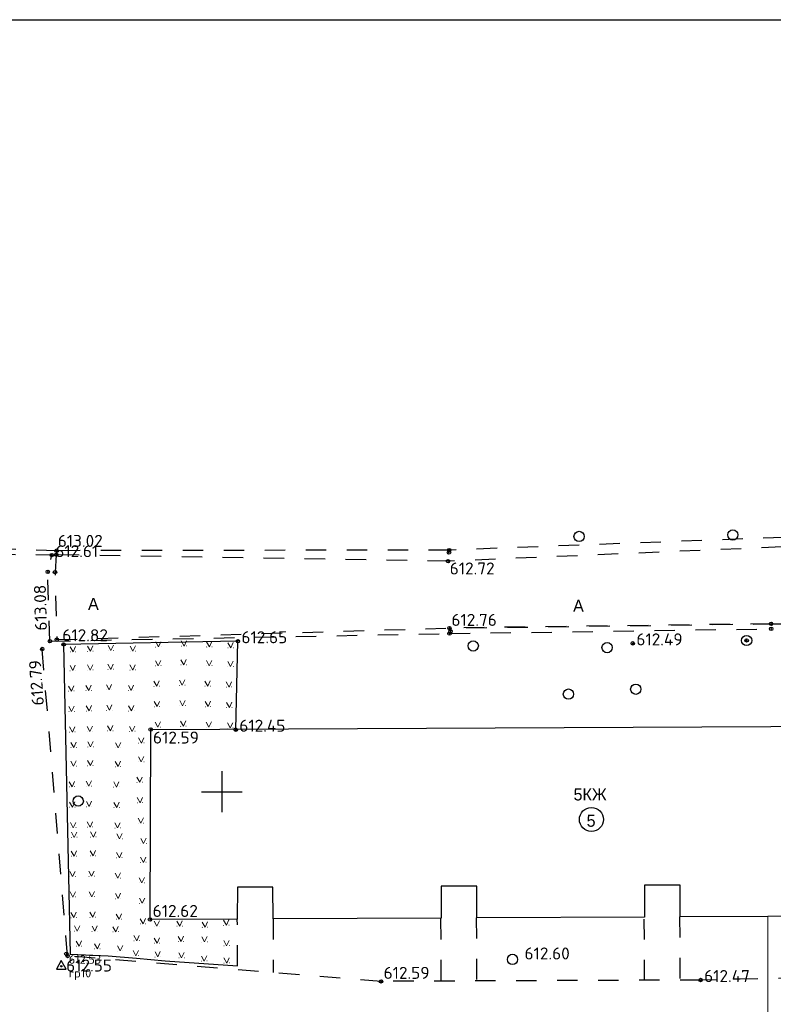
# Model space of a CAD drawing. Header units: metres. Extents: x 550378 to 551400, y 4595394 to 4596257.
# Tile 32 of 43: x 550935 to 550991, y 4596184 to 4596257. Entities that reach past the tile are written whole.
import ezdxf

# ---------------------------------------------------------------- set-up
doc = ezdxf.new("R2010")
doc.units = ezdxf.units.M
doc.header["$PDMODE"] = 32
doc.header["$PDSIZE"] = 0.25
doc.linetypes.add('Д_ТРОТ_ТРУБА', pattern=[3, 1.5, -1.5])
for name, color, linetype in [('(001) Сетка', 92, 'Continuous'), ('(003) Пункты', 7, 'Continuous'), ('(007) Здания', 7, 'Continuous'), ('(017) Канализация', 32, 'KANALIS_K_1'), ('(025) Дорога', 7, 'Continuous'), ('(036) Растительность', 7, 'Continuous'), ('(038) Деревья', 7, 'Continuous'), ('V-CTRL-HCPT', 150, 'Continuous'), ('V-NODE', 1, 'Continuous'), ('V-NODE-TEXT', 11, 'Continuous')]:
    doc.layers.add(name, color=color, linetype=linetype)
doc.styles.add('BM-431', font='txt')
doc.styles.add('P-131', font='txt')
doc.styles.get("Standard").update_dxf_attribs({"font": 'simplex.shx'})
doc.linetypes.add('KANALIS_K_1', pattern='A,1,[">",Standard,S=1.8,R=0,X=-0.9,Y=-0.9],3,-1,["К",Standard,S=1.8,R=0,X=-0.9,Y=-0.9],-1,10', length=16)

# ---------------------------------------------------------------- blocks, each defined once
blk = doc.blocks.new('d')
at = {"layer": '(038) Деревья'}
blk.add_ellipse((0, 0), major_axis=(0.265, 0.265), ratio=1, start_param=5.497787, end_param=11.780972, dxfattribs=at)
blk = doc.blocks.new('STA')
blk.add_lwpolyline([(0, 1), (-0.87, -0.5), (0.87, -0.5)], close=True)
blk.add_circle((0, 0), 0.118)
blk = doc.blocks.new('*U344', base_point=(550938.401, 4596187.219, 612.53))
at = {"layer": 'V-NODE-TEXT', "linetype": 'ByBlock', "char_height": 0.625}
for s, insert, attachment_point in [('612.53', (550938.95, 4596187.406, 612.53), 7), ('rp10', (550938.95, 4596187.031, 612.53), 1)]:
    blk.add_mtext(s, dxfattribs=dict(at, insert=insert, attachment_point=attachment_point))
blk = doc.blocks.new('*U345', base_point=(550938.4014, 4596187.219, 612.53))
at = {"layer": 'V-CTRL-HCPT'}
blk.add_blockref('*U344', (550938.4014, 4596187.219, 612.53), dxfattribs=at)
blk = doc.blocks.new('*U346', base_point=(550938.4014, 4596187.219, 612.53))
at = {"layer": 'V-CTRL-HCPT'}
blk.add_blockref('*U345', (550938.4014, 4596187.219, 612.53), dxfattribs=at)
at = {"layer": 'V-CTRL-HCPT', "xscale": 0.4166666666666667, "yscale": 0.4166666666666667, "zscale": 0.4166666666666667}
blk.add_blockref('STA', (550938.4014, 4596187.219, 612.53), dxfattribs=at)

msp = doc.modelspace()

# ---------------------------------------------------------------- linework, layer by layer
at = {"layer": '(001) Сетка'}
for p, q in [((550950.152, 4596201.5), (550950.152, 4596198.5)), ((550948.652, 4596200), (550951.652, 4596200))]:
    msp.add_line(p, q, dxfattribs=at)
at = {"layer": '(003) Пункты', "color": 7}
for p in [(550938.062, 4596217.641, 613.015), (550966.78, 4596217.506, 612.378), (550966.792, 4596217.687, 612.966), (550937.703, 4596217.318, 612.611), (550938.032, 4596217.343, 612.872), (550966.71, 4596216.871, 612.717), (550937.408, 4596216.093, 613.077), (550937.941, 4596216.077, 613.016), (550966.811, 4596211.978, 612.758), (550966.894, 4596211.74, 612.391), (550990.353, 4596212.287, 612.782), (550990.367, 4596211.921, 612.821), (550937.573, 4596211.018, 612.85), (550938.073, 4596211.13, 612.88), (550951.327, 4596211.014, 612.648), (550966.82, 4596211.575, 612.745), (550988.57, 4596211.07, 613.067), (550937.006, 4596210.442, 612.787), (550938.572, 4596210.781, 612.822), (550980.235, 4596210.859, 612.493), (550944.943, 4596204.553, 612.59), (550951.173, 4596204.539, 612.451), (550944.895, 4596190.644, 612.624), (550938.77, 4596188.129, 612.546), (550938.86, 4596187.973, 612.523), (550961.806, 4596186.113, 612.586), (550985.197, 4596186.213, 612.474)]:
    msp.add_point(p, dxfattribs=at)
at = {"layer": '(007) Здания', "flags": 128}
msp.add_lwpolyline([(550999.139, 4596190.769), (550999.128, 4596193.228), (550996.528, 4596193.229), (550996.527, 4596190.887), (550983.708, 4596190.827), (550983.697, 4596193.156), (550981.097, 4596193.157), (550981.096, 4596190.815), (550968.828, 4596190.757), (550968.817, 4596193.086), (550966.217, 4596193.086), (550966.216, 4596190.744), (550953.898, 4596190.686), (550953.887, 4596193.015), (550951.287, 4596193.016), (550951.286, 4596190.674), (550944.895, 4596190.644), (550944.943, 4596204.553), (551005.469, 4596204.837), (551005.321, 4596190.929), (550999.139, 4596190.9)], dxfattribs=at)
at = {"layer": '(007) Здания'}
msp.add_circle((550977.206, 4596197.966), 0.88, dxfattribs=at)
at = {"layer": '(017) Канализация', "lineweight": 0, "elevation": 612.536, "flags": 128}
msp.add_lwpolyline([(551018.008, 4596183.456), (550990.108, 4596183.389), (550990.118, 4596190.857)], dxfattribs=at)
at = {"layer": '(025) Дорога', "linetype": 'Д_ТРОТ_ТРУБА', "flags": 128}
for points in [[(551012.274, 4596219.402), (550966.792, 4596217.687)], [(551012.146, 4596218.814), (550966.71, 4596216.871)], [(550938.062, 4596217.641), (550930.747, 4596217.856)], [(550966.792, 4596217.687), (550938.062, 4596217.641)], [(550937.573, 4596211.018), (550937.408, 4596216.093), (550937.703, 4596217.318), (550930.854, 4596217.396)], [(550938.032, 4596217.343), (550937.941, 4596216.077), (550938.073, 4596211.13)], [(550966.71, 4596216.871), (550938.032, 4596217.343)], [(550938.073, 4596211.13), (550966.811, 4596211.978), (550990.353, 4596212.287)], [(550990.353, 4596212.287), (550966.811, 4596211.978)], [(550966.82, 4596211.575), (550990.367, 4596211.921)], [(550990.353, 4596212.287), (551012.566, 4596212.404)], [(550937.573, 4596211.018), (550966.82, 4596211.575)], [(550938.86, 4596187.973), (550937.006, 4596210.442)], [(550951.302, 4596187.254), (550951.285, 4596190.674)], [(550953.898, 4596190.686), (550953.916, 4596186.753)], [(550966.169, 4596190.683), (550966.19, 4596186.132)], [(550968.78, 4596190.757), (550968.802, 4596186.143)], [(550981.049, 4596190.679), (550981.07, 4596186.195)], [(550983.661, 4596190.827), (550983.682, 4596186.207)], [(550961.806, 4596186.113), (550938.86, 4596187.973)], [(551007.388, 4596186.628), (550985.197, 4596186.213)], [(550985.197, 4596186.213), (550961.806, 4596186.113)]]:
    msp.add_lwpolyline(points, dxfattribs=at)
at = {"layer": '(036) Растительность', "lineweight": 0}
for points in [[(550939.055, 4596210.608), (550939.262, 4596210.236), (550939.443, 4596210.624)], [(550940.329, 4596210.653), (550940.536, 4596210.281), (550940.716, 4596210.668)], [(550941.826, 4596210.697), (550942.033, 4596210.326), (550942.213, 4596210.713)], [(550943.435, 4596210.653), (550943.642, 4596210.281), (550943.822, 4596210.668)], [(550945.31, 4596210.964), (550945.517, 4596210.592), (550945.697, 4596210.98)], [(550947.176, 4596211.034), (550947.383, 4596210.662), (550947.563, 4596211.049)], [(550949.04, 4596210.97), (550949.247, 4596210.598), (550949.427, 4596210.986)], [(550950.603, 4596210.904), (550950.81, 4596210.533), (550950.99, 4596210.92)], [(550947.161, 4596209.659), (550947.368, 4596209.287), (550947.548, 4596209.675)], [(550939.04, 4596209.233), (550939.247, 4596208.862), (550939.427, 4596209.249)], [(550940.313, 4596209.278), (550940.52, 4596208.906), (550940.7, 4596209.294)], [(550941.81, 4596209.323), (550942.017, 4596208.951), (550942.198, 4596209.338)], [(550943.419, 4596209.278), (550943.626, 4596208.906), (550943.806, 4596209.294)], [(550945.294, 4596209.589), (550945.501, 4596209.218), (550945.681, 4596209.605)], [(550949.024, 4596209.595), (550949.231, 4596209.224), (550949.411, 4596209.611)], [(550950.587, 4596209.53), (550950.794, 4596209.158), (550950.975, 4596209.545)], [(550938.931, 4596207.734), (550939.138, 4596207.363), (550939.318, 4596207.75)], [(550940.204, 4596207.779), (550940.411, 4596207.407), (550940.591, 4596207.795)], [(550941.701, 4596207.824), (550941.908, 4596207.452), (550942.088, 4596207.839)], [(550943.31, 4596207.779), (550943.517, 4596207.407), (550943.697, 4596207.795)], [(550945.185, 4596208.09), (550945.392, 4596207.719), (550945.572, 4596208.106)], [(550947.051, 4596208.16), (550947.258, 4596207.788), (550947.439, 4596208.176)], [(550948.915, 4596208.096), (550949.122, 4596207.725), (550949.302, 4596208.112)], [(550950.478, 4596208.031), (550950.685, 4596207.659), (550950.865, 4596208.046)], [(550938.952, 4596206.24), (550939.159, 4596205.868), (550939.34, 4596206.255)], [(550940.226, 4596206.284), (550940.433, 4596205.913), (550940.613, 4596206.3)], [(550941.723, 4596206.329), (550941.93, 4596205.957), (550942.11, 4596206.345)], [(550943.332, 4596206.284), (550943.539, 4596205.913), (550943.719, 4596206.3)], [(550945.207, 4596206.596), (550945.414, 4596206.224), (550945.594, 4596206.611)], [(550947.073, 4596206.665), (550947.28, 4596206.293), (550947.46, 4596206.681)], [(550948.937, 4596206.602), (550949.144, 4596206.23), (550949.324, 4596206.617)], [(550950.5, 4596206.536), (550950.707, 4596206.164), (550950.887, 4596206.552)], [(550939.013, 4596204.738), (550939.22, 4596204.366), (550939.401, 4596204.754)], [(550940.287, 4596204.783), (550940.494, 4596204.411), (550940.674, 4596204.798)], [(550941.784, 4596204.827), (550941.991, 4596204.455), (550942.171, 4596204.843)], [(550943.393, 4596204.783), (550943.6, 4596204.411), (550943.78, 4596204.798)], [(550945.268, 4596205.094), (550945.475, 4596204.722), (550945.655, 4596205.109)], [(550947.134, 4596205.163), (550947.341, 4596204.792), (550947.521, 4596205.179)], [(550948.998, 4596205.1), (550949.205, 4596204.728), (550949.385, 4596205.116)], [(550950.561, 4596205.034), (550950.768, 4596204.662), (550950.948, 4596205.05)], [(550944.063, 4596203.931), (550944.27, 4596203.56), (550944.45, 4596203.947)], [(550939.11, 4596203.606), (550939.317, 4596203.234), (550939.497, 4596203.621)], [(550940.339, 4596203.65), (550940.547, 4596203.278), (550940.727, 4596203.666)], [(550942.36, 4596203.585), (550942.567, 4596203.213), (550942.747, 4596203.6)], [(550944.047, 4596202.557), (550944.254, 4596202.185), (550944.434, 4596202.572)], [(550939.094, 4596202.231), (550939.301, 4596201.859), (550939.481, 4596202.247)], [(550940.324, 4596202.275), (550940.531, 4596201.904), (550940.711, 4596202.291)], [(550942.345, 4596202.21), (550942.552, 4596201.838), (550942.732, 4596202.226)], [(550943.938, 4596201.058), (550944.145, 4596200.686), (550944.325, 4596201.073)], [(550938.985, 4596200.732), (550939.192, 4596200.36), (550939.372, 4596200.748)], [(550940.215, 4596200.776), (550940.422, 4596200.405), (550940.602, 4596200.792)], [(550942.235, 4596200.711), (550942.442, 4596200.339), (550942.623, 4596200.727)], [(550943.96, 4596199.563), (550944.167, 4596199.191), (550944.347, 4596199.579)], [(550939.007, 4596199.237), (550939.214, 4596198.866), (550939.394, 4596199.253)], [(550940.236, 4596199.282), (550940.443, 4596198.91), (550940.624, 4596199.297)], [(550942.257, 4596199.216), (550942.464, 4596198.844), (550942.644, 4596199.232)], [(550939.068, 4596197.735), (550939.275, 4596197.364), (550939.455, 4596197.751)], [(550940.297, 4596197.78), (550940.504, 4596197.408), (550940.685, 4596197.795)], [(550942.318, 4596197.714), (550942.525, 4596197.343), (550942.705, 4596197.73)], [(550944.021, 4596198.061), (550944.228, 4596197.689), (550944.408, 4596198.077)], [(550939.147, 4596197.026), (550939.354, 4596196.654), (550939.534, 4596197.041)], [(550940.54, 4596197.048), (550940.747, 4596196.677), (550940.927, 4596197.064)], [(550942.462, 4596196.911), (550942.669, 4596196.54), (550942.849, 4596196.927)], [(550944.219, 4596196.569), (550944.427, 4596196.197), (550944.607, 4596196.585)], [(550939.131, 4596195.651), (550939.338, 4596195.279), (550939.519, 4596195.667)], [(550940.524, 4596195.674), (550940.731, 4596195.302), (550940.911, 4596195.689)], [(550942.446, 4596195.537), (550942.653, 4596195.165), (550942.833, 4596195.552)], [(550944.204, 4596195.194), (550944.411, 4596194.823), (550944.591, 4596195.21)], [(550939.022, 4596194.152), (550939.229, 4596193.78), (550939.409, 4596194.168)], [(550940.415, 4596194.175), (550940.622, 4596193.803), (550940.802, 4596194.19)], [(550942.337, 4596194.038), (550942.544, 4596193.666), (550942.724, 4596194.053)], [(550944.095, 4596193.695), (550944.302, 4596193.324), (550944.482, 4596193.711)], [(550939.044, 4596192.657), (550939.251, 4596192.286), (550939.431, 4596192.673)], [(550940.437, 4596192.68), (550940.644, 4596192.308), (550940.824, 4596192.696)], [(550942.359, 4596192.543), (550942.566, 4596192.171), (550942.746, 4596192.559)], [(550944.116, 4596192.201), (550944.324, 4596191.829), (550944.504, 4596192.216)], [(550939.105, 4596191.155), (550939.312, 4596190.784), (550939.492, 4596191.171)], [(550940.498, 4596191.178), (550940.705, 4596190.806), (550940.885, 4596191.194)], [(550942.42, 4596191.041), (550942.627, 4596190.669), (550942.807, 4596191.057)], [(550939.359, 4596190.169), (550939.566, 4596189.797), (550939.746, 4596190.184)], [(550940.651, 4596190.152), (550940.858, 4596189.78), (550941.038, 4596190.168)], [(550944.177, 4596190.699), (550944.384, 4596190.327), (550944.565, 4596190.715)], [(550945.19, 4596190.523), (550945.398, 4596190.152), (550945.578, 4596190.539)], [(550946.864, 4596190.523), (550947.071, 4596190.151), (550947.251, 4596190.539)], [(550948.724, 4596190.449), (550948.931, 4596190.078), (550949.111, 4596190.465)], [(550950.277, 4596190.594), (550950.484, 4596190.222), (550950.664, 4596190.609)], [(550942.18, 4596190.116), (550942.387, 4596189.745), (550942.567, 4596190.132)], [(550943.72, 4596189.464), (550943.927, 4596189.093), (550944.107, 4596189.48)], [(550939.5, 4596189.059), (550939.707, 4596188.687), (550939.887, 4596189.075)], [(550940.837, 4596188.863), (550941.045, 4596188.492), (550941.225, 4596188.879)], [(550942.507, 4596188.715), (550942.714, 4596188.343), (550942.894, 4596188.731)], [(550945.207, 4596189.283), (550945.414, 4596188.911), (550945.594, 4596189.299)], [(550946.96, 4596189.406), (550947.167, 4596189.034), (550947.347, 4596189.422)], [(550948.684, 4596189.371), (550948.891, 4596189), (550949.071, 4596189.387)], [(550950.299, 4596189.099), (550950.506, 4596188.727), (550950.686, 4596189.115)], [(550943.656, 4596188.364), (550943.863, 4596187.993), (550944.043, 4596188.38)], [(550945.263, 4596188.277), (550945.47, 4596187.905), (550945.65, 4596188.292)], [(550947.002, 4596188.208), (550947.209, 4596187.837), (550947.389, 4596188.224)], [(550948.664, 4596187.97), (550948.871, 4596187.598), (550949.051, 4596187.986)], [(550950.31, 4596187.826), (550950.517, 4596187.454), (550950.697, 4596187.842)]]:
    msp.add_lwpolyline(points, dxfattribs=at)
at = {"layer": '(036) Растительность', "lineweight": 0, "flags": 128}
for points in [[(550945.325, 4596210.584), (550945.306, 4596210.584)], [(550945.701, 4596210.6), (550945.72, 4596210.6)], [(550947.192, 4596210.654), (550947.173, 4596210.653)], [(550947.567, 4596210.669), (550947.587, 4596210.67)], [(550949.055, 4596210.591), (550949.036, 4596210.59)], [(550949.431, 4596210.606), (550949.45, 4596210.607)], [(550950.619, 4596210.525), (550950.599, 4596210.524)], [(550950.994, 4596210.54), (550951.013, 4596210.541)], [(550939.071, 4596210.229), (550939.052, 4596210.228)], [(550939.446, 4596210.244), (550939.466, 4596210.245)], [(550940.345, 4596210.273), (550940.325, 4596210.273)], [(550940.72, 4596210.289), (550940.739, 4596210.289)], [(550941.842, 4596210.318), (550941.822, 4596210.317)], [(550942.217, 4596210.333), (550942.236, 4596210.334)], [(550943.45, 4596210.273), (550943.431, 4596210.273)], [(550943.826, 4596210.289), (550943.845, 4596210.289)], [(550940.329, 4596208.899), (550940.31, 4596208.898)], [(550940.704, 4596208.914), (550940.724, 4596208.915)], [(550941.826, 4596208.943), (550941.807, 4596208.942)], [(550942.201, 4596208.958), (550942.221, 4596208.959)], [(550943.435, 4596208.899), (550943.415, 4596208.898)], [(550943.81, 4596208.914), (550943.829, 4596208.915)], [(550945.309, 4596209.21), (550945.29, 4596209.209)], [(550945.685, 4596209.225), (550945.704, 4596209.226)], [(550947.176, 4596209.279), (550947.157, 4596209.279)], [(550947.552, 4596209.295), (550947.571, 4596209.295)], [(550949.039, 4596209.216), (550949.02, 4596209.215)], [(550949.415, 4596209.231), (550949.434, 4596209.232)], [(550950.603, 4596209.15), (550950.584, 4596209.149)], [(550950.978, 4596209.165), (550950.998, 4596209.166)], [(550939.055, 4596208.854), (550939.036, 4596208.853)], [(550939.431, 4596208.869), (550939.45, 4596208.87)], [(550942.092, 4596207.459), (550942.112, 4596207.46)], [(550945.2, 4596207.711), (550945.181, 4596207.71)], [(550945.576, 4596207.726), (550945.595, 4596207.727)], [(550947.067, 4596207.78), (550947.048, 4596207.78)], [(550947.442, 4596207.796), (550947.462, 4596207.796)], [(550948.93, 4596207.717), (550948.911, 4596207.716)], [(550949.306, 4596207.732), (550949.325, 4596207.733)], [(550950.494, 4596207.651), (550950.475, 4596207.65)], [(550950.869, 4596207.666), (550950.889, 4596207.667)], [(550938.946, 4596207.355), (550938.927, 4596207.354)], [(550939.322, 4596207.37), (550939.341, 4596207.371)], [(550940.22, 4596207.4), (550940.2, 4596207.399)], [(550940.595, 4596207.415), (550940.614, 4596207.416)], [(550941.717, 4596207.444), (550941.698, 4596207.443)], [(550943.326, 4596207.4), (550943.306, 4596207.399)], [(550943.701, 4596207.415), (550943.72, 4596207.416)], [(550945.222, 4596206.216), (550945.203, 4596206.215)], [(550945.598, 4596206.231), (550945.617, 4596206.232)], [(550947.089, 4596206.286), (550947.07, 4596206.285)], [(550947.464, 4596206.301), (550947.484, 4596206.302)], [(550948.952, 4596206.222), (550948.933, 4596206.221)], [(550949.328, 4596206.237), (550949.347, 4596206.238)], [(550950.516, 4596206.157), (550950.496, 4596206.156)], [(550950.891, 4596206.172), (550950.91, 4596206.173)], [(550938.968, 4596205.86), (550938.949, 4596205.859)], [(550939.343, 4596205.876), (550939.363, 4596205.876)], [(550940.241, 4596205.905), (550940.222, 4596205.904)], [(550940.617, 4596205.92), (550940.636, 4596205.921)], [(550941.739, 4596205.95), (550941.719, 4596205.949)], [(550942.114, 4596205.965), (550942.133, 4596205.966)], [(550943.347, 4596205.905), (550943.328, 4596205.904)], [(550943.723, 4596205.92), (550943.742, 4596205.921)], [(550945.283, 4596204.714), (550945.264, 4596204.713)], [(550945.659, 4596204.729), (550945.678, 4596204.73)], [(550947.15, 4596204.784), (550947.131, 4596204.783)], [(550947.525, 4596204.799), (550947.544, 4596204.8)], [(550949.013, 4596204.72), (550948.994, 4596204.72)], [(550949.389, 4596204.736), (550949.408, 4596204.736)], [(550950.577, 4596204.655), (550950.557, 4596204.654)], [(550950.952, 4596204.67), (550950.971, 4596204.671)], [(550939.029, 4596204.358), (550939.01, 4596204.358)], [(550939.404, 4596204.374), (550939.424, 4596204.374)], [(550940.302, 4596204.403), (550940.283, 4596204.402)], [(550940.678, 4596204.418), (550940.697, 4596204.419)], [(550941.8, 4596204.448), (550941.78, 4596204.447)], [(550942.175, 4596204.463), (550942.194, 4596204.464)], [(550943.408, 4596204.403), (550943.389, 4596204.402)], [(550943.784, 4596204.418), (550943.803, 4596204.419)], [(550939.125, 4596203.226), (550939.106, 4596203.225)], [(550939.501, 4596203.241), (550939.52, 4596203.242)], [(550940.355, 4596203.271), (550940.336, 4596203.27)], [(550940.73, 4596203.286), (550940.75, 4596203.287)], [(550942.376, 4596203.205), (550942.357, 4596203.204)], [(550942.751, 4596203.22), (550942.771, 4596203.221)], [(550944.078, 4596203.552), (550944.059, 4596203.551)], [(550944.454, 4596203.567), (550944.473, 4596203.568)], [(550939.109, 4596201.852), (550939.09, 4596201.851)], [(550939.485, 4596201.867), (550939.504, 4596201.868)], [(550940.339, 4596201.896), (550940.32, 4596201.895)], [(550940.715, 4596201.911), (550940.734, 4596201.912)], [(550942.36, 4596201.83), (550942.341, 4596201.83)], [(550942.736, 4596201.846), (550942.755, 4596201.846)], [(550944.062, 4596202.177), (550944.043, 4596202.176)], [(550944.438, 4596202.192), (550944.457, 4596202.193)], [(550939, 4596200.353), (550938.981, 4596200.352)], [(550939.376, 4596200.368), (550939.395, 4596200.369)], [(550940.23, 4596200.397), (550940.211, 4596200.396)], [(550940.606, 4596200.412), (550940.625, 4596200.413)], [(550942.251, 4596200.331), (550942.232, 4596200.331)], [(550942.626, 4596200.347), (550942.646, 4596200.347)], [(550943.953, 4596200.678), (550943.934, 4596200.677)], [(550944.329, 4596200.693), (550944.348, 4596200.694)], [(550939.022, 4596198.858), (550939.003, 4596198.857)], [(550939.398, 4596198.873), (550939.417, 4596198.874)], [(550940.252, 4596198.902), (550940.233, 4596198.901)], [(550940.627, 4596198.917), (550940.647, 4596198.918)], [(550942.273, 4596198.837), (550942.254, 4596198.836)], [(550942.648, 4596198.852), (550942.668, 4596198.853)], [(550943.975, 4596199.183), (550943.956, 4596199.183)], [(550944.351, 4596199.199), (550944.37, 4596199.2)], [(550939.459, 4596197.371), (550939.478, 4596197.372)], [(550940.313, 4596197.4), (550940.294, 4596197.4)], [(550940.688, 4596197.416), (550940.708, 4596197.416)], [(550944.036, 4596197.682), (550944.017, 4596197.681)], [(550944.412, 4596197.697), (550944.431, 4596197.698)], [(550939.083, 4596197.356), (550939.064, 4596197.355)], [(550939.163, 4596196.646), (550939.143, 4596196.645)], [(550939.538, 4596196.661), (550939.557, 4596196.662)], [(550940.555, 4596196.669), (550940.536, 4596196.668)], [(550940.931, 4596196.684), (550940.95, 4596196.685)], [(550942.334, 4596197.335), (550942.314, 4596197.334)], [(550942.709, 4596197.35), (550942.728, 4596197.351)], [(550942.477, 4596196.532), (550942.458, 4596196.531)], [(550942.853, 4596196.547), (550942.872, 4596196.548)], [(550944.235, 4596196.19), (550944.216, 4596196.189)], [(550944.611, 4596196.205), (550944.63, 4596196.206)], [(550939.147, 4596195.271), (550939.128, 4596195.271)], [(550939.522, 4596195.287), (550939.542, 4596195.287)], [(550940.539, 4596195.294), (550940.52, 4596195.293)], [(550940.915, 4596195.309), (550940.934, 4596195.31)], [(550942.461, 4596195.157), (550942.442, 4596195.156)], [(550942.837, 4596195.172), (550942.856, 4596195.173)], [(550944.219, 4596194.815), (550944.2, 4596194.814)], [(550944.595, 4596194.83), (550944.614, 4596194.831)], [(550939.038, 4596193.772), (550939.019, 4596193.772)], [(550939.413, 4596193.788), (550939.433, 4596193.788)], [(550940.43, 4596193.795), (550940.411, 4596193.794)], [(550940.806, 4596193.81), (550940.825, 4596193.811)], [(550942.352, 4596193.658), (550942.333, 4596193.657)], [(550942.728, 4596193.673), (550942.747, 4596193.674)], [(550944.11, 4596193.316), (550944.091, 4596193.315)], [(550944.486, 4596193.331), (550944.505, 4596193.332)], [(550939.06, 4596192.278), (550939.04, 4596192.277)], [(550939.435, 4596192.293), (550939.454, 4596192.294)], [(550940.452, 4596192.301), (550940.433, 4596192.3)], [(550940.828, 4596192.316), (550940.847, 4596192.317)], [(550942.374, 4596192.163), (550942.355, 4596192.163)], [(550942.75, 4596192.179), (550942.769, 4596192.179)], [(550944.132, 4596191.821), (550944.113, 4596191.82)], [(550944.507, 4596191.836), (550944.527, 4596191.837)], [(550939.121, 4596190.776), (550939.101, 4596190.775)], [(550939.496, 4596190.791), (550939.515, 4596190.792)], [(550940.513, 4596190.799), (550940.494, 4596190.798)], [(550940.889, 4596190.814), (550940.908, 4596190.815)], [(550942.435, 4596190.662), (550942.416, 4596190.661)], [(550942.811, 4596190.677), (550942.83, 4596190.678)], [(550944.193, 4596190.319), (550944.174, 4596190.319)], [(550944.568, 4596190.335), (550944.588, 4596190.335)], [(550945.582, 4596190.159), (550945.601, 4596190.16)], [(550947.255, 4596190.159), (550947.274, 4596190.16)], [(550950.292, 4596190.214), (550950.273, 4596190.214)], [(550950.668, 4596190.23), (550950.687, 4596190.23)], [(550939.374, 4596189.789), (550939.355, 4596189.788)], [(550939.75, 4596189.804), (550939.769, 4596189.805)], [(550940.666, 4596189.773), (550940.647, 4596189.772)], [(550941.042, 4596189.788), (550941.061, 4596189.789)], [(550942.195, 4596189.737), (550942.176, 4596189.736)], [(550942.571, 4596189.752), (550942.59, 4596189.753)], [(550945.206, 4596190.144), (550945.187, 4596190.143)], [(550946.879, 4596190.144), (550946.86, 4596190.143)], [(550948.739, 4596190.07), (550948.72, 4596190.069)], [(550949.115, 4596190.085), (550949.134, 4596190.086)], [(550943.735, 4596189.085), (550943.716, 4596189.084)], [(550944.111, 4596189.1), (550944.13, 4596189.101)], [(550945.222, 4596188.904), (550945.203, 4596188.903)], [(550945.598, 4596188.919), (550945.617, 4596188.92)], [(550946.975, 4596189.026), (550946.956, 4596189.026)], [(550947.351, 4596189.042), (550947.37, 4596189.042)], [(550948.699, 4596188.992), (550948.68, 4596188.991)], [(550949.075, 4596189.007), (550949.094, 4596189.008)], [(550950.314, 4596188.72), (550950.295, 4596188.719)], [(550950.69, 4596188.735), (550950.709, 4596188.736)], [(550939.516, 4596188.68), (550939.496, 4596188.679)], [(550939.891, 4596188.695), (550939.91, 4596188.696)], [(550940.853, 4596188.484), (550940.834, 4596188.483)], [(550941.229, 4596188.499), (550941.248, 4596188.5)], [(550942.522, 4596188.336), (550942.503, 4596188.335)], [(550942.898, 4596188.351), (550942.917, 4596188.352)], [(550944.047, 4596188), (550944.066, 4596188.001)], [(550943.671, 4596187.985), (550943.652, 4596187.984)], [(550945.279, 4596187.897), (550945.259, 4596187.897)], [(550945.654, 4596187.913), (550945.673, 4596187.913)], [(550947.018, 4596187.829), (550946.998, 4596187.828)], [(550947.393, 4596187.844), (550947.412, 4596187.845)], [(550948.679, 4596187.59), (550948.66, 4596187.59)], [(550949.055, 4596187.606), (550949.074, 4596187.606)], [(550950.325, 4596187.447), (550950.306, 4596187.446)], [(550950.701, 4596187.462), (550950.72, 4596187.463)]]:
    msp.add_lwpolyline(points, dxfattribs=at)
msp.add_lwpolyline([(550878.616, 4596256.513), (551327.116, 4596256.513), (551327.116, 4596034.755), (550878.616, 4596034.755)], close=True)
msp.add_lwpolyline([(550951.173, 4596204.539), (550951.327, 4596211.014), (550938.572, 4596210.781), (550939.046, 4596188.116), (550941.843, 4596187.988), (550943.906, 4596187.821), (550946.014, 4596187.628), (550951.302, 4596187.254)])

# ---------------------------------------------------------------- block references
at = {"layer": '(038) Деревья', "linetype": 'Continuous'}
for p in [(550976.304, 4596218.685, 613.031), (550987.561, 4596218.793, 612.751), (550968.554, 4596210.667, 612.594), (550988.57, 4596211.07, 613.067), (550978.353, 4596210.545, 612.066), (550975.525, 4596207.144, 612.42), (550980.451, 4596207.498, 612.218), (550939.643, 4596199.316, 612.7), (550971.428, 4596187.723, 612.603)]:
    msp.add_blockref('d', p, dxfattribs=at)
at = {"layer": 'V-NODE'}
msp.add_blockref('*U346', (550938.401, 4596187.219, 612.53), dxfattribs=at)

# ---------------------------------------------------------------- texts
at = {"layer": '(003) Пункты', "color": 7}
for s, p in [('613.02', (550938.144, 4596217.916, 613.015)), ('612.61', (550937.963, 4596217.168, 612.611)), ('612.72', (550966.834, 4596215.899, 612.717)), ('612.76', (550966.957, 4596212.135, 612.758)), ('612.82', (550938.475, 4596211.011, 612.822)), ('612.65', (550951.587, 4596210.864, 612.648)), ('612.49', (550980.495, 4596210.709, 612.493)), ('612.45', (550951.433, 4596204.389, 612.451)), ('612.59', (550945.111, 4596203.521, 612.59)), ('612.62', (550945.088, 4596190.827, 612.624)), ('612.60', (550972.309, 4596187.716, 612.603)), ('612.55', (550938.758, 4596186.834, 612.546)), ('612.59', (550961.994, 4596186.297, 612.586)), ('612.47', (550985.457, 4596186.063, 612.474))]:
    msp.add_text(s, height=0.88, dxfattribs=at).set_placement(p)
for s, rotation, p in [('613.08', 91.49637, (550937.357, 4596211.799, 613.077)), ('612.79', 94.04869, (550937.135, 4596206.337, 612.787))]:
    msp.add_text(s, height=0.88, rotation=rotation, dxfattribs=at).set_placement(p)
at = {"layer": '(007) Здания', "style": 'P-131'}
for s, p in [('5КЖ', (550975.9, 4596199.356)), ('5', (550976.855, 4596197.434))]:
    msp.add_text(s, height=0.88, dxfattribs=at).set_placement(p)
at = {"layer": '(025) Дорога', "linetype": 'Д_ТРОТ_ТРУБА', "style": 'BM-431'}
for p in [(550940.357, 4596213.305), (550975.865, 4596213.169)]:
    msp.add_text('A', height=0.88, dxfattribs=at).set_placement(p)

doc.saveas('drawing.dxf')
